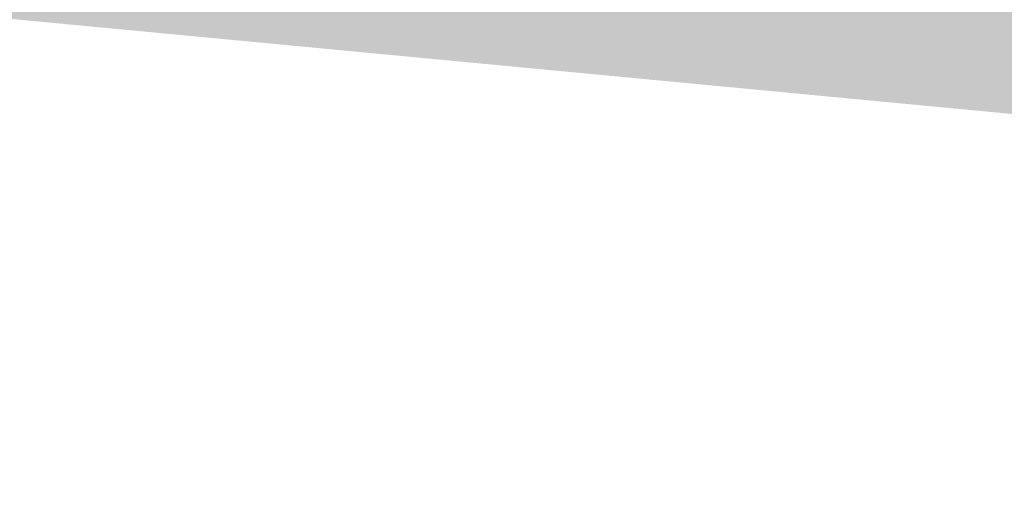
# Model space of a CAD drawing. Header units: metres. Extents: x -862 to 1262, y -354 to 644.
# Tile 29 of 256: x -430.57 to -414.68, y 396.75 to 404.49. Entities that reach past the tile are written whole.
import ezdxf

# ---------------------------------------------------------------- set-up
doc = ezdxf.new("R2010")
doc.units = ezdxf.units.M
doc.header["$LTSCALE"] = 0.5
doc.layers.add('BPR_Verkehr_220520', color=7, linetype='Continuous')

msp = doc.modelspace()

# ---------------------------------------------------------------- hatches: boundary and pattern name
at = {"layer": 'BPR_Verkehr_220520', "linetype": 'Continuous', "lineweight": 0, "true_color": 0xece5cf, "transparency": 33554687}
h = msp.add_hatch(color=254, dxfattribs=at)
edge = h.paths.add_edge_path()
edge.add_line((-436.5720633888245, 399.3183196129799), (-437.4140477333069, 402.9952925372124))
edge.add_line((-437.4140477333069, 402.9952925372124), (-435.666529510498, 404.9709174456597))
edge.add_line((-435.666529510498, 404.9709174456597), (-331.6344148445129, 395.0940874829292))
edge.add_line((-331.6344148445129, 395.0940874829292), (-331.255908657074, 399.0761388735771))
edge.add_line((-331.255908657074, 399.0761388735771), (-315.9363855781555, 397.6217002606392))
edge.add_line((-315.9363855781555, 397.6217002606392), (-316.5851686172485, 381.3918112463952))
edge.add_line((-316.5851686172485, 381.3918112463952), (-312.0734851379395, 381.0614250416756))
edge.add_line((-312.0734851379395, 381.0614250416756), (-312.0734851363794, 381.0614250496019))
edge.add_arc((-263.0146149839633, 371.4059986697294), 49.99999999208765, 160.561043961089, 168.8657498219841, ccw=False)
edge.add_line((-310.1644449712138, 388.0461167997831), (-310.1644449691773, 388.0461168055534))
edge.add_arc((-321.4804041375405, 392.0397451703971), 11.99999997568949, 340.5610438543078, 372.5155120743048)
edge.add_line((-309.765555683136, 394.6401922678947), (-309.7655556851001, 394.6401922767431))
edge.add_arc((-315.6229799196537, 393.3399687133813), 5.999999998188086, 12.51551219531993, 61.03413302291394)
edge.add_line((-312.7172489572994, 398.5894189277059), (-312.7172489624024, 398.5894189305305))
edge.add_arc((-317.5601338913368, 389.8403352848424), 9.999999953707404, 61.0341329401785, 84.57658310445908)
edge.add_line((-316.6149819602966, 399.7955694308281), (-331.0574267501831, 401.166738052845))
edge.add_arc((-331.6245179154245, 395.1935975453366), 5.999999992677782, 84.57658305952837, 114.0567386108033)
edge.add_line((-334.0703645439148, 400.6724509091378), (-334.0703645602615, 400.6724509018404))
edge.add_arc((-336.5162111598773, 406.1513042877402), 6.000000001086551, 292.72326302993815, 294.0567382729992, ccw=False)
edge.add_line((-334.1985277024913, 400.6170163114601), (-334.198527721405, 400.6170163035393))
edge.add_line((-334.198527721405, 400.6170163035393), (-334.5491442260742, 396.9240741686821))
edge.add_line((-334.5491442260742, 396.9240741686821), (-337.0344835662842, 397.1600380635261))
edge.add_line((-337.0344835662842, 397.1600380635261), (-336.9701468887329, 397.8637266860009))
edge.add_arc((-336.516211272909, 406.1513026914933), 8.299998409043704, 264.57646213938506, 266.8648694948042, ccw=False)
edge.add_line((-337.3007046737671, 397.8884615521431), (-344.4843837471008, 398.570496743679))
edge.add_line((-344.4843837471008, 398.570496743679), (-344.5504820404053, 397.8736244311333))
edge.add_line((-344.5504820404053, 397.8736244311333), (-347.0392901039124, 398.1099176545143))
edge.add_line((-347.0392901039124, 398.1099176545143), (-346.9731918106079, 398.8067899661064))
edge.add_line((-346.9731918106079, 398.8067899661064), (-352.946267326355, 399.3738876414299))
edge.add_line((-352.946267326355, 399.3738876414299), (-353.0124294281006, 398.6770213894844))
edge.add_line((-353.0124294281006, 398.6770213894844), (-355.5012374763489, 398.9133146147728))
edge.add_line((-355.5012374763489, 398.9133146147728), (-355.4350753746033, 399.6101808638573))
edge.add_line((-355.4350753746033, 399.6101808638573), (-374.1508556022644, 401.3871005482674))
edge.add_line((-374.1508556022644, 401.3871005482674), (-374.21701770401, 400.6902342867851))
edge.add_line((-374.21701770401, 400.6902342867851), (-383.4753836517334, 401.5692450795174))
edge.add_line((-383.4753836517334, 401.5692450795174), (-383.4092215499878, 402.2661113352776))
edge.add_line((-383.4092215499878, 402.2661113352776), (-389.8801224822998, 402.8804737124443))
edge.add_line((-389.8801224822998, 402.8804737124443), (-389.9462845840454, 402.1836074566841))
edge.add_line((-389.9462845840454, 402.1836074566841), (-392.4350926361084, 402.4199006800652))
edge.add_line((-392.4350926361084, 402.4199006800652), (-392.3689305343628, 403.1167669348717))
edge.add_line((-392.3689305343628, 403.1167669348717), (-397.8443082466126, 403.6366120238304))
edge.add_line((-397.8443082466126, 403.6366120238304), (-397.9104703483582, 402.9397457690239))
edge.add_line((-397.9104703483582, 402.9397457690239), (-400.3992783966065, 403.1760389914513))
edge.add_line((-400.3992783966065, 403.1760389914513), (-400.3331162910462, 403.8729052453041))
edge.add_line((-400.3331162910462, 403.8729052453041), (-403.3069597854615, 404.1552488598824))
edge.add_line((-403.3069597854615, 404.1552488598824), (-403.3069598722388, 404.1552488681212))
edge.add_arc((-412.0120020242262, 312.4675602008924), 92.10000006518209, 84.57646261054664, 86.75520900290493)
edge.add_line((-406.7989560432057, 404.4199074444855), (-406.7989561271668, 404.4199074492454))
edge.add_line((-406.7989561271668, 404.4199074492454), (-406.8348348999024, 403.7870456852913))
edge.add_line((-406.8348348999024, 403.7870456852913), (-409.307691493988, 404.0218244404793))
edge.add_line((-409.307691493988, 404.0218244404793), (-409.2927576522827, 404.5274087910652))
edge.add_line((-409.2927576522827, 404.5274087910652), (-409.2927576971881, 404.5274087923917))
edge.add_arc((-412.0120020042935, 312.4675605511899), 92.09999971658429, 88.30810133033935, 88.51775220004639)
edge.add_line((-409.6296311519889, 404.536742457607), (-409.6296311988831, 404.5367424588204))
edge.add_line((-409.6296311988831, 404.5367424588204), (-409.629631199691, 404.5367424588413))
edge.add_arc((-401.749183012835, 709.0848027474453), 304.6499999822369, 266.51205874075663, 268.5177522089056, ccw=False)
edge.add_line((-420.2836216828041, 404.9991288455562), (-420.2836216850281, 404.9991288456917))
edge.add_line((-420.2836216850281, 404.9991288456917), (-424.765709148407, 407.9631670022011))
edge.add_arc((-401.7491875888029, 709.0847462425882), 301.9999432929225, 265.21024941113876, 265.62904038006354, ccw=False)
edge.add_arc((-401.7491862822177, 709.0847672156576), 301.9999643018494, 264.6684121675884, 265.2102494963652, ccw=False)
edge.add_line((-429.8108804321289, 408.3913689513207), (-430.9981748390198, 408.5045364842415))
edge.add_arc((-431.9666845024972, 398.551547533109), 10.0000000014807, 84.44213628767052, 174.5555703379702)
edge.add_line((-441.9215713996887, 399.5003504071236), (-436.5720633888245, 399.3183196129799))
at = {"layer": 'BPR_Verkehr_220520', "linetype": 'Continuous', "lineweight": 0, "true_color": 0xd0ced1, "transparency": 33554687}
h = msp.add_hatch(color=254, dxfattribs=at)
edge = h.paths.add_edge_path()
edge.add_line((-337.083314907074, 400.1781649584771), (-403.0895700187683, 406.4449522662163))
edge.add_line((-403.0895700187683, 406.4449522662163), (-403.0895700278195, 406.4449522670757))
edge.add_arc((-412.0120020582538, 312.4675602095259), 94.40000005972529, 84.5764625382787, 88.51775219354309)
edge.add_line((-409.5701365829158, 406.8359728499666), (-409.5701365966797, 406.8359728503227))
edge.add_line((-409.5701365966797, 406.8359728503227), (-409.5701365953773, 406.8359728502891))
edge.add_arc((-401.7491830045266, 709.0848026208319), 302.3499998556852, 265.74795283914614, 268.5177522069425, ccw=False)
edge.add_line((-424.1666581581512, 407.5670100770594), (-424.1666581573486, 407.5670100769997))
edge.add_line((-424.1666581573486, 407.5670100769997), (-420.2836216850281, 404.9991288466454))
edge.add_arc((-401.7491830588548, 709.0848010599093), 304.6499982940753, 266.5120587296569, 268.5177522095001)
edge.add_line((-409.6296311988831, 404.5367424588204), (-409.6296311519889, 404.536742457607))
edge.add_arc((-412.0120020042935, 312.4675605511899), 92.09999971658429, 88.30810133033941, 88.5177522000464, ccw=False)
edge.add_line((-409.2927576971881, 404.5274087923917), (-409.2927576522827, 404.5274087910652))
edge.add_line((-409.2927576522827, 404.5274087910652), (-409.2544147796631, 405.8255042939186))
edge.add_line((-409.2544147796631, 405.8255042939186), (-409.2544147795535, 405.8255042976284))
edge.add_arc((-408.754632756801, 405.810741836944), 0.5000000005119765, 88.00137714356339, 178.3081007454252, ccw=False)
edge.add_line((-408.7371950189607, 406.3104376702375), (-408.7371950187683, 406.3104376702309))
edge.add_line((-408.7371950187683, 406.3104376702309), (-408.7371949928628, 406.3104376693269))
edge.add_arc((-412.0120020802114, 312.4675602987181), 93.89999997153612, 87.06193308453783, 88.00137718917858, ccw=False)
edge.add_line((-407.1990194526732, 406.2441308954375), (-407.1990194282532, 406.2441308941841))
edge.add_arc((-407.2246476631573, 405.7447881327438), 0.4999999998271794, -3.244791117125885, 87.06193315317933, ccw=False)
edge.add_line((-406.7254492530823, 405.7164871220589), (-406.7989561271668, 404.4199074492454))
edge.add_line((-406.7989561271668, 404.4199074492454), (-406.7989561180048, 404.419907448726))
edge.add_arc((-412.0120020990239, 312.4675602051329), 92.1000000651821, 84.57646251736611, 86.75520900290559, ccw=False)
edge.add_line((-403.3069597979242, 404.1552488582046), (-403.3069597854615, 404.1552488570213))
edge.add_line((-403.3069597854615, 404.1552488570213), (-400.3331162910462, 403.8729052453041))
edge.add_line((-400.3331162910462, 403.8729052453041), (-400.2102438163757, 405.1670854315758))
edge.add_arc((-399.7124822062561, 405.1198267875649), 0.4999999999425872, 84.57646233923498, 174.5764625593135, ccw=False)
edge.add_line((-399.6652235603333, 405.6175883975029), (-398.1719387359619, 405.4758124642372))
edge.add_arc((-398.2191973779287, 404.9780508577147), 0.4999999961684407, -5.42353789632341, 84.57646275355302, ccw=False)
edge.add_line((-397.7214357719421, 404.9307922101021), (-397.8443082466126, 403.6366120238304))
edge.add_line((-397.8443082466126, 403.6366120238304), (-392.3689305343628, 403.1167669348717))
edge.add_line((-392.3689305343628, 403.1167669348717), (-392.2460580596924, 404.4109471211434))
edge.add_arc((-391.7482964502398, 404.3636884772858), 0.4999999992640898, 84.57646181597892, 174.5764625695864, ccw=False)
edge.add_line((-391.7010377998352, 404.8614500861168), (-390.2077529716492, 404.7196741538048))
edge.add_arc((-390.2550116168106, 404.221912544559), 0.4999999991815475, -5.423537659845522, 84.5764624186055, ccw=False)
edge.add_line((-389.7572500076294, 404.174653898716), (-389.8801224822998, 402.8804737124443))
edge.add_line((-389.8801224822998, 402.8804737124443), (-383.4092215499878, 402.2661113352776))
edge.add_line((-383.4092215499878, 402.2661113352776), (-383.2863490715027, 403.5602915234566))
edge.add_arc((-382.7885874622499, 403.5130328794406), 0.499999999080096, 84.57646223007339, 174.5764625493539, ccw=False)
edge.add_line((-382.7413288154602, 404.01079448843), (-374.4784860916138, 403.2263009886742))
edge.add_arc((-374.5257447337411, 402.728539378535), 0.4999999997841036, -5.423537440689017, 84.57646277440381, ccw=False)
edge.add_line((-374.0279831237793, 402.681280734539), (-374.1508556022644, 401.3871005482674))
edge.add_line((-374.1508556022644, 401.3871005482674), (-355.4350753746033, 399.6101808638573))
edge.add_line((-355.4350753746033, 399.6101808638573), (-355.3122028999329, 400.9043610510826))
edge.add_arc((-354.8144412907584, 400.8571024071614), 0.4999999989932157, 84.5764622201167, 174.5764625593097, ccw=False)
edge.add_line((-354.7671826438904, 401.3548640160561), (-353.2738978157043, 401.2130880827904))
edge.add_arc((-353.3211564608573, 400.7153264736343), 0.4999999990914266, -5.42353756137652, 84.57646241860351, ccw=False)
edge.add_line((-352.8233948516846, 400.6680678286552), (-352.946267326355, 399.3738876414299))
edge.add_line((-352.946267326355, 399.3738876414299), (-346.9731918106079, 398.8067899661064))
edge.add_line((-346.9731918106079, 398.8067899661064), (-346.8504421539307, 400.1009358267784))
edge.add_arc((-346.3526762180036, 400.0537227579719), 0.5000000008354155, 84.57646234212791, 174.5817085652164, ccw=False)
edge.add_line((-346.3054175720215, 400.5514843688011), (-344.8121327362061, 400.4097084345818))
edge.add_arc((-344.859391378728, 399.9119468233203), 0.5000000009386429, -5.418291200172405, 84.57646274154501, ccw=False)
edge.add_line((-344.3616254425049, 399.8647337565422), (-344.4843837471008, 398.570496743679))
edge.add_line((-344.4843837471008, 398.570496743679), (-337.3007046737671, 397.8884615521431))
edge.add_arc((-336.516211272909, 406.1513026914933), 8.299998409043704, 264.5764621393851, 266.8648694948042)
edge.add_line((-336.9701468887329, 397.8637266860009), (-336.9434349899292, 398.1558906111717))
edge.add_line((-336.9434349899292, 398.1558906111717), (-336.7966249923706, 399.7021977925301))
edge.add_arc((-336.2988633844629, 399.6549391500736), 0.4999999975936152, 91.91622022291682, 174.5764627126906, ccw=False)
edge.add_line((-336.3155824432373, 400.1546595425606), (-336.3155824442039, 400.1546595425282))
edge.add_arc((-336.5162111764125, 406.1513042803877), 6.000000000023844, 264.57646255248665, 271.91622047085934, ccw=False)
edge.add_line((-337.0833149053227, 400.1781649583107), (-337.083314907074, 400.1781649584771))

doc.saveas('drawing.dxf')
